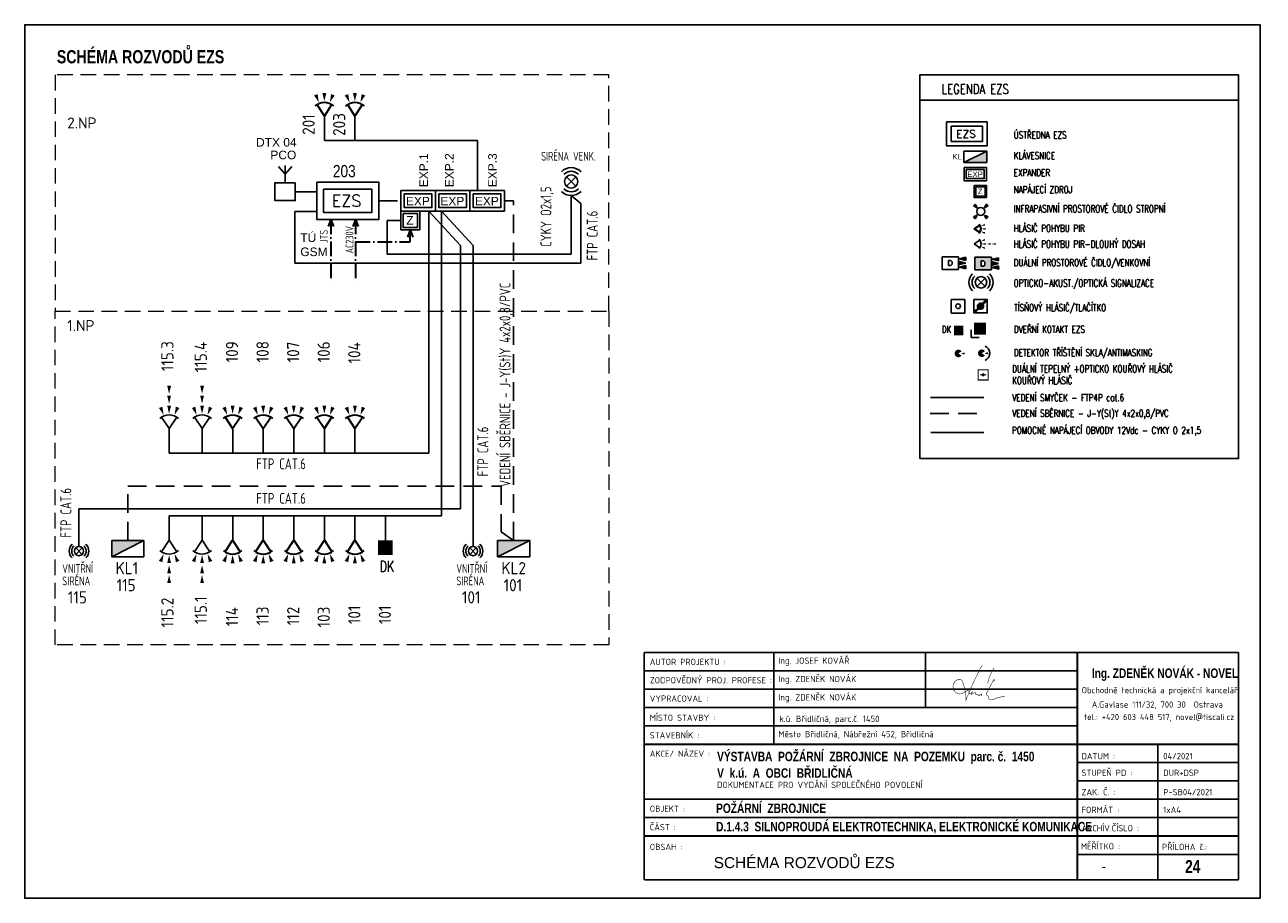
# Model space of a CAD drawing. Header units: millimetres. Extents: x 216509 to 518672, y -15902 to 118383.
# Tile 1 of 2: x 216509 to 241818, y -15902 to 1948. Entities that reach past the tile are written whole.
import ezdxf
from ezdxf.enums import TextEntityAlignment as Align

# ---------------------------------------------------------------- set-up
doc = ezdxf.new("R2010")
doc.units = ezdxf.units.MM
for name, pattern in [('ACAD_ISO10W100', [18, 12, -3, 0, -3]), ('CENTER2', [28.575, 19.05, -3.175, 3.175, -3.175]), ('DASHED', [19.05, 12.7, -6.35]), ('ČERCHOVANÁ', [25.4, 12.7, -6.35, 0, -6.35]), ('ČÁRKOVANÁ', [19.05, 12.7, -6.35])]:
    doc.linetypes.add(name, pattern=pattern)
for name, color, linetype, lineweight in [('_EZS', 102, 'Continuous', 30), ('ROZPISKA', 7, 'Continuous', 13), ('ČÁRKOVANÁ', 4, 'DASHED', 5)]:
    doc.layers.add(name, color=color, linetype=linetype, lineweight=lineweight)
for name, color, linetype in [('E1', 3, 'Continuous'), ('E2-SL', 7, 'Continuous'), ('EPS_vedeni', 1, 'ČERCHOVANÁ'), ('EZS_vedeni', 3, 'CENTER2'), ('EZS_zarizeni', 3, 'Continuous'), ('EZS_zarizeni_popis', 3, 'Continuous')]:
    doc.layers.add(name, color=color, linetype=linetype)
doc.styles.add('ad_nadpis', font='impact.ttf')
doc.styles.add('ad_popis', font='isocpeur.ttf')
doc.styles.add('Arial', font='arial.ttf')
doc.styles.add('ISOCP', font='isocp.shx')
doc.styles.add('popis', font='romans.shx')
doc.styles.add('SIMPL', font='simplex.shx')
doc.styles.add('SIMPLEX', font='romans.shx', dxfattribs={"width": 0.7})
doc.linetypes.add('12V', pattern='A,0.5,-0.2,["12V",popis,S=0.2,R=0,X=-0.15,Y=-0.1],-0.5', length=1.2)

# ---------------------------------------------------------------- blocks, each defined once
blk = doc.blocks.new('A$C6C1662C4')
at = {"color": 95}
for points in [[(-705, 0), (0, 0), (0, -420), (-705, -420)], [(-635, -70), (-70, -70), (-70, -350), (-635, -350)]]:
    blk.add_lwpolyline(points, close=True, dxfattribs=at)
at = {"color": 95, "style": 'Arial'}
blk.add_text('EXP', height=175, dxfattribs=at).set_placement((-603, -304))
blk = doc.blocks.new('A$C4B816D8D')
at = {"color": 95}
for points in [[(-384, 384), (0, 384), (0, 0), (-384, 0)], [(-337, 337), (-47, 337), (-47, 47), (-337, 47)]]:
    blk.add_lwpolyline(points, close=True, dxfattribs=at)
at = {"color": 95, "style": 'Arial'}
blk.add_text('Z', height=175, dxfattribs=at).set_placement((-274, 108))
blk = doc.blocks.new('A$C39AC60E9')
at = {"color": 95}
for p, q in [((0, 0), (180, 120)), ((180, -120), (0, 0))]:
    blk.add_line(p, q, dxfattribs=at)
blk.add_arc((0, 0), 216, 317.46, 42.54, dxfattribs=at)
for points in [[(216, 86), (323, 161), (345, 106)], [(232, 0), (359, -30), (359, 30)], [(391, 0), (518, -30), (518, 30)], [(546, 0), (673, -30), (673, 30)], [(216, -86), (323, -161), (345, -106)]]:
    blk.add_solid(points, dxfattribs=at)
blk = doc.blocks.new('A$C335D1AD5')
at = {"layer": '_EZS', "color": 95}
for p, q in [((13, 484), (193, 604)), ((193, 365), (13, 484))]:
    blk.add_line(p, q, dxfattribs=at)
blk.add_arc((13, 484), 216, 317.46, 42.54, dxfattribs=at)
for points in [[(229, 571), (336, 646), (358, 590)], [(229, 398), (336, 323), (358, 379)], [(245, 484), (373, 454), (373, 514)]]:
    blk.add_solid(points, dxfattribs=at)
blk = doc.blocks.new('A$C55B17B4C')
blk.add_hatch(color=95).paths.add_polyline_path([(720, 360), (0, 0), (720, 0)])
at = {"color": 95}
for p, q in [((720, 360), (0, 0)), ((0, 360), (0, 0)), ((0, 360), (720, 360)), ((720, 0), (720, 360)), ((0, 0), (720, 0))]:
    blk.add_line(p, q, dxfattribs=at)
blk = doc.blocks.new('A$C16B80D75')
at = {"color": 95}
for p, q in [((-156, 156), (99, -99)), ((-156, -99), (99, 156))]:
    blk.add_line(p, q, dxfattribs=at)
blk.add_circle((-29, 29), 180, dxfattribs=at)
for radius, start, end in [(380, 135, 225), (280, 135, 225), (280, 315, 45), (380, 315, 45)]:
    blk.add_arc((-29, 29), radius, start, end, dxfattribs=at)
blk = doc.blocks.new('A$C6960726C')
at = {"color": 95, "const_width": 35}
for points in [[(0, 320), (-100, 320), (-100, 220)], [(-100, 220), (-100, 100)], [(0, 0), (-100, 0), (-100, 100)], [(-40, 160), (160, 160)], [(120, 320), (0, 320)], [(120, 0), (0, 0)], [(120, 320), (220, 320), (220, 220)], [(120, 0), (220, 0), (220, 100)], [(220, 220), (220, 100)]]:
    blk.add_lwpolyline(points, dxfattribs=at)
at = {"color": 95, "const_width": 48}
blk.add_lwpolyline([(36, 160, 1), (84, 160, 1)], format="xyb", close=True, dxfattribs=at)

msp = doc.modelspace()

# ---------------------------------------------------------------- hatches: boundary and pattern name
at = {"layer": 'E1', "lineweight": -2}
h = msp.add_hatch(color=95, dxfattribs=at)
h.paths.add_polyline_path([(235894, -1754), (235933, -1715), (235972, -1792)])
h.paths.add_polyline_path([(236159, -1715), (236120, -1792), (236198, -1754)])
h.paths.add_polyline_path([(236120, -1941), (236159, -2018), (236198, -1980)])
h.paths.add_polyline_path([(235933, -2018), (235894, -1980), (235972, -1941)])
for points in [[(235611, -2836), (235741, -2869), (235741, -2804)], [(235741, -2921), (235611, -2888), (235611, -2953)], [(235741, -3038), (235741, -2973), (235611, -3005)]]:
    msp.add_hatch(color=95, dxfattribs=at).paths.add_polyline_path(points)
at = {"layer": 'E1'}
h = msp.add_hatch(color=95, dxfattribs=at)
h.dxf.hatch_style = 1
h.paths.add_polyline_path([(236263, -2799), (235923, -2801), (235924, -3061), (236264, -3059)])
h.paths.add_polyline_path([(236106, -2982), (236132, -2956), (236132, -2904), (236105, -2878), (236053, -2878), (236054, -2982)], flags=16)
at = {"layer": 'E1', "lineweight": 25}
for points in [[(236281, -2845), (236411, -2877), (236411, -2812)], [(236411, -2929), (236281, -2897), (236281, -2962)], [(236412, -3046), (236411, -2981), (236281, -3014)]]:
    msp.add_hatch(color=95, dxfattribs=at).paths.add_polyline_path(points)
at = {"layer": 'E1', "linetype": 'ByBlock', "lineweight": 25}
h = msp.add_hatch(color=95, dxfattribs=at)
edge = h.paths.add_edge_path()
edge.add_line((236159, -3706), (236139, -3686))
edge.add_line((236139, -3686), (236075, -3751))
edge.add_arc((236042, -3803), 61.7, 57.921, 212.079)
edge.add_line((235990, -3836), (235925, -3901))
edge.add_line((235925, -3901), (235944, -3920))
edge.add_line((235944, -3920), (236009, -3855))
edge.add_arc((236042, -3803), 61.7, 237.921, 392.079)
edge.add_line((236094, -3770), (236159, -3706))

# ---------------------------------------------------------------- linework, layer by layer
at = {"color": 95}
for p, q in [((222632, 83), (222632, -417)), ((223257, 83), (223257, -417)), ((222632, -417), (225760, -417)), ((225760, -1439), (225760, -417)), ((227873, -1704), (227677, -1541)), ((227873, -2926), (227873, -1704)), ((222476, -1870), (222026, -1870)), ((222026, -1870), (222026, -2926)), ((224768, -6804), (224768, -1859)), ((224768, -1859), (225413, -2560)), ((225025, -8088), (225025, -1859)), ((225025, -1859), (225670, -2560)), ((225413, -7941), (225413, -2560)), ((225670, -8713), (225670, -2560)), ((222026, -2926), (227873, -2926)), ((219459, -6304), (219459, -6804)), ((220133, -6304), (220133, -6804)), ((220758, -6304), (220758, -6804)), ((221382, -6304), (221382, -6804)), ((222007, -6304), (222007, -6804)), ((222632, -6304), (222632, -6804)), ((223257, -6304), (223257, -6804)), ((219459, -6804), (224768, -6804)), ((217617, -8713), (217617, -7941)), ((217617, -7941), (225413, -7941)), ((219459, -8088), (225025, -8088)), ((219459, -8587), (219459, -8088)), ((220133, -8587), (220133, -8088)), ((220758, -8587), (220758, -8088)), ((221382, -8587), (221382, -8088)), ((222007, -8587), (222007, -8088)), ((222632, -8587), (222632, -8088)), ((223257, -8587), (223257, -8088)), ((223881, -8587), (223881, -8088))]:
    msp.add_line(p, q, dxfattribs=at)
for p, q in [((231820, -10879), (231820, -12755)), ((234919, -10879), (234919, -12005)), ((238018, -11254), (229168, -11254)), ((238018, -11630), (229168, -11630)), ((238018, -11630), (229168, -11630)), ((238018, -12005), (229168, -12005)), ((238018, -12005), (229168, -12005)), ((238018, -12380), (229168, -12380)), ((237562, -12755), (229168, -12755)), ((241313, -13130), (238018, -13130)), ((241313, -13505), (238018, -13505)), ((238018, -13880), (229168, -13880)), ((241313, -13880), (238018, -13880)), ((238018, -14255), (229168, -14255)), ((241313, -14255), (231279, -14255)), ((241313, -14255), (231279, -14255)), ((241313, -14630), (238018, -14630)), ((241313, -15005), (238018, -15005)), ((239665, -15538), (239665, -15004))]:
    msp.add_line(p, q)
at = {"color": 7}
for p, q in [((238018, -12755), (238018, -10879)), ((238018, -12755), (238018, -10879)), ((239665, -15005), (239665, -12755)), ((239665, -14994), (239665, -12755))]:
    msp.add_line(p, q, dxfattribs=at)
msp.add_lwpolyline([(241754, -15902), (241754, 1948), (216509, 1948), (216509, -15902)], close=True, dxfattribs=at)
at = {"const_width": 37.5}
for points in [[(229168, -10879), (241313, -10879)], [(229168, -10879), (229168, -15527)], [(238018, -10879), (238018, -15527)], [(241313, -10879), (241313, -15527)], [(229168, -12755), (241313, -12755)], [(229168, -14630), (241313, -14630)], [(229168, -15527), (241313, -15527)]]:
    msp.add_lwpolyline(points, dxfattribs=at)
at = {"color": 7, "elevation": 179}
msp.add_lwpolyline([(236076, -11139, 9.99, 9.99, 0), (236036, -11202, 9.99, 9.99, 0), (236015, -11244, 9.99, 9.99, 0), (235997, -11283, 9.99, 9.99, 0), (235976, -11327, 9.99, 9.99, 0), (235949, -11381, 9.99, 9.99, 0), (235930, -11420, 9.99, 9.99, 0), (235909, -11466, 9.99, 9.99, 0), (235884, -11517, 9.99, 9.99, 0), (235863, -11562, 9.99, 9.99, 0), (235848, -11602, 9.99, 9.99, 0), (235792, -11733, 9.99, 9.99, 0), (235762, -11800, 9.99, 9.99, 0), (235744, -11855, 9.99, 9.99, 0), (235744, -11794, 9.99, 9.99, 0), (235738, -11749, 9.99, 9.99, 0), (235732, -11715, 9.99, 9.99, 0), (235723, -11660, 9.99, 9.99, 0), (235714, -11612, 9.99, 9.99, 0.069281), (235665, -11462, 9.99, 9.99, 0.363408), (235592, -11429, 9.99, 9.99, 0.625378), (235543, -11703, 9.99, 9.99, 0.272599), (235668, -11715, 9.99, 9.99, 0.05908), (235829, -11615, 0, 0, 0)], format="xyseb", dxfattribs=at)
at = {"color": 7, "const_width": 9.99, "elevation": 179}
for points in [[(236318, -11198), (236306, -11216, 0.102474), (236187, -11517, -11.558053)], [(235829, -11615, 0.17102), (235801, -11681, 0.055722), (235803, -11705, 0.565808), (235835, -11718, 0.055621), (235881, -11675, 10.698259)], [(236307, -11477), (236320, -11456), (236326, -11437, 1.017809), (236315, -11434), (236300, -11452), (236166, -11708, 0.152646), (236161, -11732, 0.262655), (236178, -11755, -0.235043), (236200, -11782, -0.036109), (236203, -11802, 0.336286), (236240, -11844, 0.131203), (236303, -11839, -0.104768), (236548, -11779, -4.799601)], [(235881, -11675), (235869, -11695, 0.086572), (235856, -11732, 0.892216), (235866, -11735), (235887, -11719, -0.08301), (235926, -11698, -0.68687), (235941, -11716, 0.654736), (235956, -11736, -0.174206), (235984, -11739, -0.242818), (235991, -11749, 0.191565), (235998, -11761, 0.387689), (236012, -11760, -0.106562), (236058, -11726, -0.390694), (236067, -11729, -0.249716), (236067, -11737, 0.193675), (236064, -11761, 0.756262), (236077, -11761, -0.094342)]]:
    msp.add_lwpolyline(points, format="xyb", dxfattribs=at)
at = {"layer": '_EZS', "color": 0, "linetype": 'ACAD_ISO10W100', "ltscale": 25}
for p, q in [((222764, -2028), (222709, -2177)), ((222764, -2028), (222764, -3310)), ((222764, -2028), (222819, -2177)), ((223270, -2028), (223215, -2177)), ((223270, -2028), (223270, -3310)), ((223270, -2028), (223325, -2177)), ((224388, -2243), (224333, -2393)), ((224388, -2489), (224388, -2243)), ((224388, -2243), (224442, -2393)), ((223270, -2489), (224388, -2489))]:
    msp.add_line(p, q, dxfattribs=at)
at = {"layer": '_EZS', "color": 95}
msp.add_solid([(223731, -8587), (224031, -8587), (223731, -8887), (224031, -8887)], dxfattribs=at)
at = {"layer": 'E1', "color": 95, "lineweight": -2}
for p, q in [((235894, -1754), (235933, -1715)), ((235972, -1792), (235894, -1754)), ((235933, -1715), (235972, -1792)), ((236159, -1715), (236120, -1792)), ((236120, -1792), (236198, -1754)), ((236198, -1754), (236159, -1715)), ((235894, -1980), (235972, -1941)), ((235933, -2018), (235894, -1980)), ((235972, -1941), (235933, -2018)), ((236198, -1980), (236120, -1941)), ((236120, -1941), (236159, -2018)), ((236159, -2018), (236198, -1980)), ((235593, -2791), (235254, -2791)), ((235254, -2791), (235254, -3051)), ((235436, -2869), (235384, -2869)), ((235384, -2869), (235384, -2973)), ((235384, -2973), (235436, -2973)), ((235462, -2895), (235436, -2869)), ((235436, -2973), (235462, -2947)), ((235462, -2947), (235462, -2895)), ((235593, -3051), (235593, -2791)), ((235741, -2804), (235611, -2836)), ((235611, -2836), (235741, -2869)), ((235741, -2921), (235611, -2888)), ((235611, -2888), (235611, -2953)), ((235611, -2953), (235741, -2921)), ((235741, -2973), (235611, -3005)), ((235611, -3005), (235741, -3038)), ((235741, -2869), (235741, -2804)), ((235741, -3038), (235741, -2973)), ((235254, -3051), (235593, -3051))]:
    msp.add_line(p, q, dxfattribs=at)
at = {"layer": 'E1', "color": 95, "lineweight": 25}
for p, q in [((236263, -2799), (235923, -2801)), ((235923, -2801), (235924, -3061)), ((236105, -2878), (236053, -2878)), ((236053, -2878), (236054, -2982)), ((236054, -2982), (236106, -2982)), ((236132, -2904), (236105, -2878)), ((236106, -2982), (236132, -2956)), ((236132, -2956), (236132, -2904)), ((236264, -3059), (236263, -2799)), ((236411, -2812), (236281, -2845)), ((236281, -2845), (236411, -2877)), ((236411, -2929), (236281, -2897)), ((236281, -2897), (236281, -2962)), ((236281, -2962), (236411, -2929)), ((236411, -2981), (236281, -3014)), ((236281, -3014), (236412, -3046)), ((236411, -2877), (236411, -2812)), ((236412, -3046), (236411, -2981)), ((235924, -3061), (236264, -3059)), ((235443, -3944), (235443, -3663)), ((235443, -3663), (235723, -3663)), ((235723, -3944), (235723, -3663)), ((235443, -3944), (235723, -3944))]:
    msp.add_line(p, q, dxfattribs=at)
at = {"layer": 'E1', "color": 95}
for p, q in [((235968, -3232), (236133, -3398)), ((235968, -3398), (236133, -3232))]:
    msp.add_line(p, q, dxfattribs=at)
at = {"layer": 'E1', "color": 95, "linetype": 'ByBlock', "lineweight": 25}
for p, q in [((236139, -3686), (236075, -3751)), ((236094, -3770), (236159, -3706)), ((236159, -3706), (236139, -3686)), ((235990, -3836), (235925, -3901)), ((235925, -3901), (235944, -3920)), ((235944, -3920), (236009, -3855)), ((235849, -4283), (235849, -4446)), ((235849, -4446), (236011, -4446))]:
    msp.add_line(p, q, dxfattribs=at)
at = {"layer": 'E1', "color": 7, "linetype": 'ByBlock'}
for points in [[(234799, -6918), (241313, -6918), (241313, 925), (234799, 925)], [(234799, 925), (241313, 925), (241313, 405), (234799, 405)]]:
    msp.add_lwpolyline(points, close=True, dxfattribs=at)
at = {"layer": 'E1', "color": 95, "linetype": 'Continuous'}
for points in [[(235349, -36), (236174, -36), (236174, -527), (235349, -527)], [(235441, -127), (236082, -127), (236082, -436), (235441, -436)]]:
    msp.add_lwpolyline(points, close=True, dxfattribs=at)
at = {"layer": 'E1', "color": 95, "linetype": 'ByBlock', "lineweight": 25}
msp.add_lwpolyline([(235905, -3667), (236178, -3667), (236178, -3940), (235905, -3940)], close=True, dxfattribs=at)
at = {"layer": 'E1', "color": 95, "const_width": 77.3}
for points in [[(235622, -4748, 0.742711), (235551, -4769, 0.74111), (235621, -4791, 0.74111)], [(235680, -4781, 0.148693), (235680, -4759)], [(236099, -4743, 0.742711), (236028, -4765, 0.74111), (236098, -4786, 0.74111)], [(236157, -4777, 0.148693), (236157, -4755)]]:
    msp.add_lwpolyline(points, format="xyb", dxfattribs=at)
at = {"layer": 'E1', "color": 95, "lineweight": -2}
msp.add_circle((236046, -1867), 81.9, dxfattribs=at)
at = {"layer": 'E1', "color": 95}
msp.add_circle((236051, -3315), 117, dxfattribs=at)
at = {"layer": 'E1', "color": 95, "lineweight": 25}
msp.add_circle((235583, -3803), 48.8, dxfattribs=at)
at = {"layer": 'E1', "color": 95}
for centre, radius, start, end in [((236051, -3315), 247, 135, 225), ((236051, -3315), 182, 135, 225), ((236051, -3315), 182, 315, 45), ((236051, -3315), 247, 315, 45), ((236066, -4765), 163, 294.6511, 65.3489)]:
    msp.add_arc(centre, radius, start, end, dxfattribs=at)
at = {"layer": 'E1', "color": 95, "linetype": 'ByBlock', "lineweight": 25}
for start, end in [(57.921, 212.079), (237.921, 32.079)]:
    msp.add_arc((236042, -3803), 61.7, start, end, dxfattribs=at)
at = {"layer": 'E1', "color": 95}
msp.add_solid([(235498, -4398), (235693, -4398), (235498, -4203), (235693, -4203)], dxfattribs=at)
at = {"layer": 'E1', "color": 95, "linetype": 'ByBlock', "lineweight": 25}
msp.add_solid([(235910, -4141), (236153, -4141), (235910, -4385), (236153, -4385)], dxfattribs=at)
at = {"layer": 'E2-SL', "color": 95, "ltscale": 30}
msp.add_line((235016, -5668), (236108, -5668), dxfattribs=at)
at = {"layer": 'EPS_vedeni', "color": 33, "linetype": '12V', "ltscale": 500}
for p, q in [((227677, -1541), (227677, -2741)), ((224196, -2051), (223914, -2051)), ((223914, -2051), (223914, -2741)), ((223914, -2741), (227677, -2741)), ((235024, -6385), (236108, -6385))]:
    msp.add_line(p, q, dxfattribs=at)
at = {"layer": 'EZS_vedeni', "color": 60, "linetype": 'ČÁRKOVANÁ', "ltscale": 30}
for p, q in [((223746, -1649), (224196, -1649)), ((226311, -1649), (226500, -1649)), ((226500, -8594), (226500, -1649)), ((235013, -5994), (236108, -5994)), ((218615, -8594), (218615, -7479)), ((218615, -7479), (226246, -7479)), ((226246, -7479), (226246, -8415)), ((226246, -8415), (226500, -8594))]:
    msp.add_line(p, q, dxfattribs=at)
at = {"layer": 'EZS_zarizeni', "color": 95, "linetype": 'Continuous'}
for p, q in [((221830, -1106), (221694, -949)), ((221830, -1281), (221830, -931)), ((221830, -1106), (221967, -949)), ((222038, -1464), (222476, -1464))]:
    msp.add_line(p, q, dxfattribs=at)
at = {"layer": 'EZS_zarizeni', "color": 95}
for p, q in [((217550, -8874), (217684, -8740)), ((217550, -8740), (217684, -8874)), ((225603, -8874), (225737, -8740)), ((225603, -8740), (225737, -8874))]:
    msp.add_line(p, q, dxfattribs=at)
at = {"layer": 'EZS_zarizeni', "color": 95, "linetype": 'Continuous'}
for points in [[(222038, -1281), (221623, -1281), (221623, -1646), (222038, -1646)], [(222476, -1271), (223746, -1271), (223746, -2028), (222476, -2028)], [(222617, -1412), (223605, -1412), (223605, -1887), (222617, -1887)]]:
    msp.add_lwpolyline(points, close=True, dxfattribs=at)
at = {"layer": 'EZS_zarizeni', "color": 95}
for centre in [(217617, -8807), (225670, -8807)]:
    msp.add_circle(centre, 94.5, dxfattribs=at)
for centre, radius, start, end in [((217617, -8807), 200, 135, 225), ((217617, -8807), 147, 135, 225), ((217617, -8807), 147, 315, 45), ((217617, -8807), 200, 315, 45), ((225670, -8807), 200, 135, 225), ((225670, -8807), 147, 135, 225), ((225670, -8807), 147, 315, 45), ((225670, -8807), 200, 315, 45)]:
    msp.add_arc(centre, radius, start, end, dxfattribs=at)
at = {"layer": 'ČÁRKOVANÁ', "color": 7, "ltscale": 25}
for points in [[(217128, -3906), (228446, -3906), (228446, 925), (217128, 925)], [(217128, -3906), (228446, -3906), (228446, -10726), (217128, -10726)]]:
    msp.add_lwpolyline(points, close=True, dxfattribs=at)

# ---------------------------------------------------------------- block references
at = {"color": 5, "linetype": 'Continuous'}
for name, p in [('A$C6C1662C4', (224901, -1439)), ('A$C6C1662C4', (225606, -1439)), ('A$C6C1662C4', (226311, -1439)), ('A$C4B816D8D', (224580, -2243))]:
    msp.add_blockref(name, p, dxfattribs=at)
at = {"layer": 'E1', "color": 3, "linetype": 'Continuous', "yscale": 1.300000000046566, "zscale": 1.299999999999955, "rotation": 270}
for p, xscale in [((222002, 66), -1.299999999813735), ((222627, 66), -1.299999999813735), ((220128, -6321), -1.299999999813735), ((220753, -6321), -1.299999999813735), ((221377, -6321), -1.299999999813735), ((222002, -6321), -1.299999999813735), ((222627, -6321), -1.299999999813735), ((220128, -8570), 1.299999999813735), ((220753, -8570), 1.299999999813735), ((221377, -8570), 1.299999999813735), ((222002, -8570), 1.299999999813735), ((222627, -8570), 1.299999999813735)]:
    msp.add_blockref('A$C335D1AD5', p, dxfattribs=dict(at, xscale=xscale))
at = {"layer": 'E1', "color": 5, "linetype": 'Continuous', "xscale": 0.6499999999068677, "yscale": 0.6500000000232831, "zscale": 0.65}
for name, p in [('A$C55B17B4C', (235703, -868)), ('A$C6C1662C4', (236163, -967)), ('A$C4B816D8D', (236163, -1583)), ('A$C39AC60E9', (235912, -2531)), ('A$C6960726C', (236056, -5310))]:
    msp.add_blockref(name, p, dxfattribs=at)
at = {"layer": 'E1', "color": 3, "linetype": 'Continuous', "xscale": 0.6499999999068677, "yscale": 0.6500000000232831, "zscale": 0.65}
msp.add_blockref('A$C335D1AD5', (235904, -2537), dxfattribs=at)
at = {"layer": 'E1', "color": 5, "linetype": 'Continuous'}
for name, p, xscale, yscale, zscale, rotation in [('A$C39AC60E9', (219459, -6304), -1.299999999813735, 1.300000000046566, 1.3, 270), ('A$C39AC60E9', (220133, -6304), -1.299999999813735, 1.300000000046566, 1.3, 270), ('A$C55B17B4C', (218943, -8594), 0.9099999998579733, 0.9100000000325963, 0.9099999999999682, 180), ('A$C39AC60E9', (219459, -8587), 1.299999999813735, 1.300000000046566, 1.3, 270), ('A$C39AC60E9', (220133, -8587), 1.299999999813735, 1.300000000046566, 1.3, 270), ('A$C55B17B4C', (226828, -8594), 0.9099999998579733, 0.9100000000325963, 0.9099999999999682, 180)]:
    msp.add_blockref(name, p, dxfattribs=dict(at, xscale=xscale, yscale=yscale, zscale=zscale, rotation=rotation))
at = {"layer": 'E2-SL', "color": 95, "ltscale": 200, "xscale": 0.75, "yscale": 0.75, "zscale": 0.75, "rotation": 90}
msp.add_blockref('A$C16B80D75', (227698, -1234), dxfattribs=at)

# ---------------------------------------------------------------- texts
for s, height, style, p in [('SCHÉMA ROZVODŮ EZS', 269.53, 'ad_nadpis', (217165, 1160)), ('AUTOR PROJEKTU :', 127.76, 'ad_popis', (229282, -11136)), ('Ing. JOSEF KOVÁŘ', 127.76, 'ad_popis', (231910, -11111)), ('ZODPOVĚDNÝ PROJ. PROFESE :', 127.76, 'ad_popis', (229282, -11511)), ('Ing. ZDENĚK NOVÁK', 127.76, 'ad_popis', (231910, -11486)), ('Ing. ZDENĚK NOVÁK - NOVEL', 193.58, 'ad_nadpis', (238316, -11400)), ('Obchodně technická a projekční kancelář ', 125.83, 'ad_popis', (238109, -11712)), ('VYPRACOVAL :', 127.76, 'ad_popis', (229282, -11886)), ('Ing. ZDENĚK NOVÁK', 127.76, 'ad_popis', (231910, -11861)), ('A.Gavlase 111/32, 700 30  Ostrava', 125.83, 'ad_popis', (238315, -12006)), ('MÍSTO STAVBY :', 127.76, 'ad_popis', (229282, -12277)), ('k.ú. Břidličná, parc.č. 1450', 127.76, 'ad_popis', (231929, -12299, 1062)), ('tel.: +420 603 448 517, novel@tiscali.cz', 125.83, 'ad_popis', (238157, -12261)), ('STAVEBNÍK :', 127.76, 'ad_popis', (229282, -12637)), ('Město Břidličná, Nábřežní 452, Břidličná', 127.76, 'ad_popis', (231910, -12612)), ('AKCE/ NÁZEV :', 127.76, 'ad_popis', (229282, -13012)), ('VÝSTAVBA  POŽÁRNÍ  ZBROJNICE  NA  POZEMKU  parc. č.  1450', 193.58, 'ad_nadpis', (230658, -13102, 1640)), ('DATUM :', 127.8, 'ad_popis', (238105, -13062)), ('04/2021', 127.8, 'ad_popis', (239775, -13062)), ('V  k.ú.  A  OBCI  BŘIDLIČNÁ', 193.58, 'ad_nadpis', (230658, -13440, 1640)), ('STUPEŇ PD :', 127.76, 'ad_popis', (238105, -13401)), ('DUR+DSP', 127.8, 'ad_popis', (239775, -13401)), ('ZAK. Č. :', 127.8, 'ad_popis', (238105, -13797)), ('P-SB04/2021', 127.76, 'ad_popis', (239775, -13797)), ('POŽÁRNÍ  ZBROJNICE', 193.58, 'ad_nadpis', (230637, -14160)), ('OBJEKT :', 127.8, 'ad_popis', (229282, -14137)), ('FORMÁT :', 127.8, 'ad_popis', (238105, -14160)), ('1xA4', 127.8, 'ad_popis', (239775, -14160)), ('ČÁST :', 127.8, 'ad_popis', (229282, -14512)), ('D.1.4.3  SILNOPROUDÁ ELEKTROTECHNIKA, ELEKTRONICKÉ KOMUNIKACE', 193.58, 'ad_nadpis', (230637, -14535)), ('ARCHÍV.ČÍSLO :', 127.76, 'ad_popis', (238105, -14535)), ('OBSAH :', 127.8, 'ad_popis', (229282, -14917)), ('MĚŘÍTKO :', 127.8, 'ad_popis', (238092, -14905)), ('PŘÍLOHA č.:', 127.76, 'ad_popis', (239752, -14916)), ('SCHÉMA ROZVODŮ EZS', 224.8, 'Arial', (230589, -15287)), ('24', 262.3, 'ad_nadpis', (240221, -15385)), ('-', 147, 'ad_popis', (238510, -15332))]:
    msp.add_text(s, height=height, dxfattribs=dict(style=style)).set_placement(p)
at = {"style": 'ad_popis'}
for s, p in [('2.NP', (217377, -238)), ('1.NP', (217377, -4378))]:
    msp.add_text(s, height=225, dxfattribs=at).set_placement(p, align=Align.BOTTOM_LEFT)
at = {"color": 95, "style": 'Arial'}
for s, p in [('DTX 04', (221236, -542)), ('PCO', (221529, -799)), ('TÚ', (222140, -2491)), ('GSM', (222140, -2779))]:
    msp.add_text(s, height=175, dxfattribs=at).set_placement(p)
for s, p in [('EXP.1', (224749, -1371)), ('EXP.2', (225271, -1371)), ('EXP.3', (226155, -1371))]:
    msp.add_text(s, height=175, rotation=90, dxfattribs=at).set_placement(p)
at = {"insert": (230657, -13521), "char_height": 127.76, "width": 9782.1, "attachment_point": 1, "style": 'ad_popis'}
msp.add_mtext('DOKUMENTACE PRO VYDÁNÍ SPOLEČNÉHO POVOLENÍ', dxfattribs=at)
at = {"layer": '_EZS', "color": 33, "lineweight": -2, "style": 'ISOCP', "width": 0.8}
msp.add_text('CYKY O2x1,5', height=221.14, rotation=90, dxfattribs=at).set_placement((227270, -2592))
at = {"layer": '_EZS', "color": 95, "lineweight": -2, "style": 'ISOCP', "width": 0.8}
for p in [(228217, -2868), (225981, -7280), (217460, -8533)]:
    msp.add_text('FTP CAT.6', height=221.1, rotation=90, dxfattribs=at).set_placement(p)
at = {"layer": '_EZS', "color": 60, "lineweight": -2, "style": 'ISOCP', "width": 0.8}
msp.add_text('VEDENÍ SBĚRNICE - J-Y(St)Y 4x2x0,8/PVC', height=221.14, rotation=90, dxfattribs=at).set_placement((226433, -7497))
at = {"layer": '_EZS', "color": 95, "lineweight": -2}
for s, style, width, p in [('FTP CAT.6', 'ISOCP', 0.8, (221239, -7135)), ('FTP CAT.6', 'ISOCP', 0.8, (221239, -7841)), ('DK', 'SIMPLEX', 0.75, (223761, -9229))]:
    msp.add_text(s, height=221.1, dxfattribs=dict(at, style=style, width=width)).set_placement(p)
at = {"layer": 'E1', "color": 95}
for s, height, style, width, p in [('LEGENDA EZS', 201.23, 'SIMPLEX', 0.75, (235248, 534)), ('SIRÉNA VENK.', 180, 'ISOCP', 0.8, (227060, -829)), ('VNITŘNÍ ', 180, 'ISOCP', 0.8, (217276, -9254, -486)), ('VNITŘNÍ ', 180, 'ISOCP', 0.8, (225329, -9254, -486)), ('SIRÉNA', 180, 'ISOCP', 0.8, (217276, -9507, -486)), ('SIRÉNA', 180, 'ISOCP', 0.8, (225329, -9507, -486))]:
    msp.add_text(s, height=height, dxfattribs=dict(at, style=style, width=width)).set_placement(p)
at = {"layer": 'E1', "color": 95, "linetype": 'Continuous', "style": 'ad_popis', "width": 0.9}
for s, p in [('201', (222434, -301)), ('203', (223059, -323)), ('115.3', (219549, -5131)), ('115.4', (220230, -5154)), ('109', (220870, -4951)), ('108', (221494, -4951)), ('107', (222119, -4951)), ('106', (222744, -4951)), ('104', (223368, -4974)), ('115.2', (219549, -10368)), ('115.1', (220230, -10300)), ('114', (220870, -10345)), ('113', (221494, -10323)), ('112', (222119, -10323)), ('101', (223368, -10300)), ('101', (223993, -10300)), ('103', (222744, -10368))]:
    msp.add_text(s, height=250, rotation=90, dxfattribs=at).set_placement(p)
at = {"layer": 'E1', "color": 95, "linetype": 'Continuous', "style": 'SIMPL'}
msp.add_text('EZS', height=156, dxfattribs=at).set_placement((235547, -359))
at = {"layer": 'E1', "color": 95, "lineweight": -2, "style": 'SIMPLEX', "width": 0.75}
for s, height, p in [('ÚSTŘEDNA EZS', 143.74, (236719, -374)), ('KLÁVESNICE', 143.7, (236719, -797)), ('EXPANDER', 143.7, (236719, -1148)), ('NAPÁJECÍ ZDROJ', 143.74, (236719, -1493)), ('INFRAPASIVNÍ PROSTOROVÉ ČIDLO STROPNÍ ', 143.74, (236719, -1885)), ('HLÁSIČ POHYBU PIR', 143.74, (236719, -2283)), ('HLÁSIČ POHYBU PIR-DLOUHÝ DOSAH', 143.74, (236719, -2607)), ('DUÁLNÍ PROSTOROVÉ ČIDLO/VENKOVNÍ', 143.74, (236720, -2986)), ('OPTICKO-AKUST./OPTICKÁ SIGNALIZACE', 143.74, (236719, -3404)), ('TÍSŇOVÝ HLÁSIČ/TLAČÍTKO ', 143.74, (236728, -3903)), ('DK', 143.7, (235249, -4349)), ('DVEŘNÍ KOTAKT EZS', 143.74, (236723, -4349)), ('DETEKTOR TŘÍŠTĚNÍ SKLA/ANTIMASKING', 143.74, (236723, -4824)), ('DUÁLNÍ TEPELNÝ +OPTICKO KOUŘOVÝ HLÁSIČ', 143.74, (236687, -5155)), ('KOUŘOVÝ HLÁSIČ', 143.74, (236688, -5393)), ('VEDENÍ SMYČEK - FTP4P cat.6', 143.74, (236688, -5745)), ('VEDENÍ SBĚRNICE - J-Y(St)Y 4x2x0,8/PVC', 143.74, (236690, -6065)), ('POMOCNÉ NAPÁJECÍ OBVODY 12Vdc - CYKY O 2x1,5', 143.74, (236685, -6409))]:
    msp.add_text(s, height=height, dxfattribs=at).set_placement(p)
at = {"layer": 'E1', "color": 95, "style": 'Arial'}
msp.add_text('KL', height=113.8, dxfattribs=at).set_placement((235465, -804))
at = {"layer": 'E1', "color": 95, "linetype": 'Continuous', "style": 'ad_popis', "width": 0.9}
for s, p in [('KL1', (218366, -9281, -822)), ('KL2', (226251, -9281, -822)), ('115', (218386, -9628, -822)), ('101', (226295, -9629)), ('115', (217390, -9877)), ('101', (225443, -9877))]:
    msp.add_text(s, height=250, dxfattribs=at).set_placement(p)
at = {"layer": 'E2-SL', "color": 5, "style": 'ISOCP', "width": 0.75}
for s, p in [('JTS', (222702, -2511)), ('AC230V', (223226, -2725))]:
    msp.add_text(s, height=160, rotation=90, dxfattribs=at).set_placement(p)
at = {"layer": 'EZS_zarizeni_popis', "color": 95, "linetype": 'Continuous', "style": 'SIMPL'}
msp.add_text('EZS', height=240, dxfattribs=at).set_placement((222781, -1768))
at = {"layer": 'ROZPISKA', "style": 'Arial', "width": 0.8}
msp.add_text('203', height=250, dxfattribs=at).set_placement((222806, -1167))

doc.saveas('drawing.dxf')
